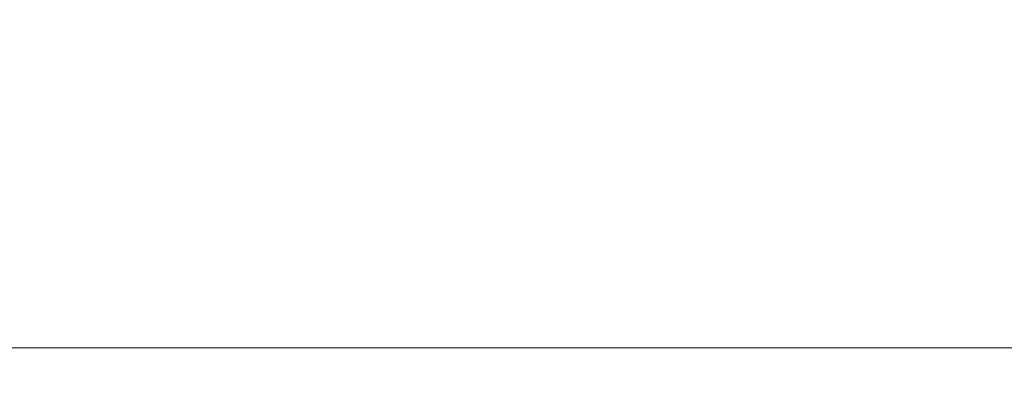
# Model space of a CAD drawing. Header units: millimetres. Extents: x 5 to 597, y 5 to 415.
# Tile 46 of 138: x 303 to 332, y 117 to 128. Entities that reach past the tile are written whole.
import ezdxf

# ---------------------------------------------------------------- set-up
doc = ezdxf.new("R2010")
doc.units = ezdxf.units.MM
doc.styles.add('SLDTEXTSTYLE0', font='ARIAL.TTF', dxfattribs={"width": 0.948})
doc.dimstyles.new('SLDDIMSTYLE1', dxfattribs={"dimtxt": 2.5, "dimasz": 2.5, "dimexe": 0, "dimexo": 0.0625, "dimtad": 1, "dimlfac": 5, "dimrnd": 1e-09, "dimzin": 12, "dimdsep": 46, "dimtxsty": 'SLDTEXTSTYLE0', "dimsah": 1, "dimcen": 0.09, "dimadec": 0, "dimazin": 3, "dimtfac": 1, "dimtofl": 0, "dimtmove": 0, "dimatfit": 3, "dimfxl": 0, "dimfrac": 2, "dimtolj": 1, "dimtzin": 12, "dimarcsym": 0})

# ---------------------------------------------------------------- blocks, each defined once
blk = doc.blocks.new('_D_8')
at = {"color": 7, "linetype": 'Continuous', "lineweight": 0}
for p, q in [((290.091, 135.809), (290.091, 117.019)), ((572.091, 135.819), (572.091, 117.019)), ((290.091, 118.019), (572.091, 118.019))]:
    blk.add_line(p, q, dxfattribs=at)
at = {"color": 7, "linetype": 'Continuous', "lineweight": 18}
for points in [[(290.091, 118.019), (292.591, 117.709), (292.591, 118.329)], [(572.091, 118.019), (569.591, 118.329), (569.591, 117.709)]]:
    blk.add_solid(points, dxfattribs=at)
at = {"color": 7, "linetype": 'Continuous', "lineweight": 18, "insert": (423.329, 121.242), "char_height": 2.5, "attachment_point": 1, "style": 'SLDTEXTSTYLE0'}
blk.add_mtext('1410', dxfattribs=at)

msp = doc.modelspace()

# ---------------------------------------------------------------- dimensions: what is measured, and where the dimension line sits
at = {"color": 7, "linetype": 'Continuous', "lineweight": 18}
dim = msp.add_linear_dim(base=(572.0907, 118.0195), p1=(290.0907, 136.8086), p2=(572.0907, 136.8186), dimstyle='SLDDIMSTYLE1', dxfattribs=at)
dim.commit()
dim.dimension.update_dxf_attribs({"geometry": '_D_8', "text_midpoint": (427.1486, 118.0195), "dimtype": 160})

doc.saveas('drawing.dxf')
